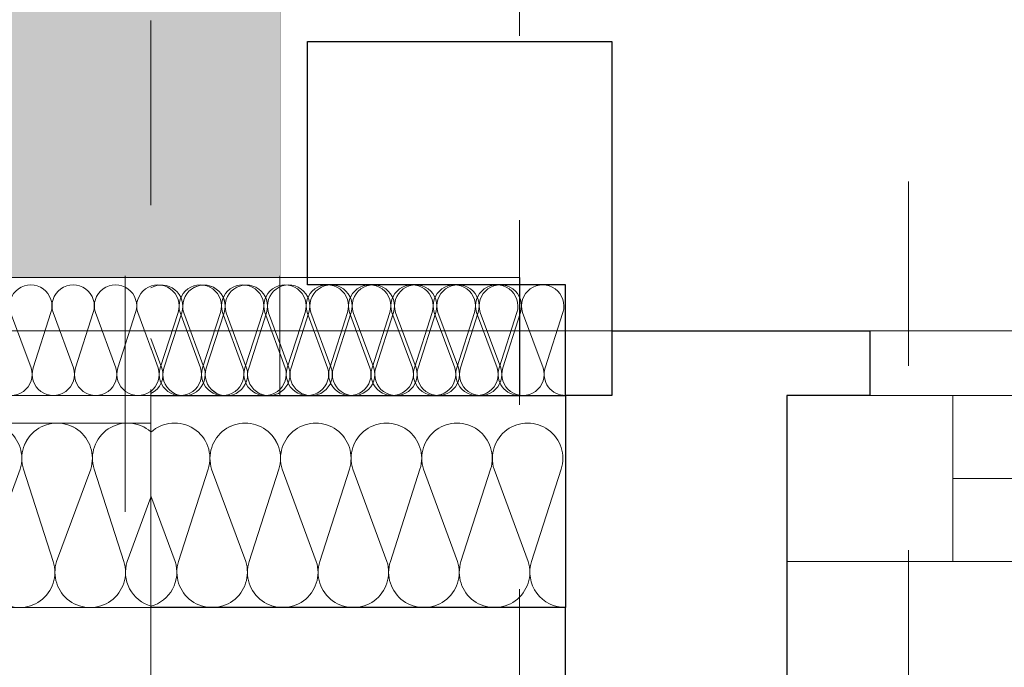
# Model space of a CAD drawing. Header units: metres. Extents: x -180 to 4, y -50 to 6.
# Tile 242 of 256: x -99.492 to -98.958, y -11.489 to -11.138. Entities that reach past the tile are written whole.
import ezdxf

# ---------------------------------------------------------------- set-up
doc = ezdxf.new("R2010")
doc.units = ezdxf.units.M
doc.header["$LTSCALE"] = 0.05
doc.header["$PDMODE"] = 1
doc.header["$PDSIZE"] = -2
for name, pattern in [('ISO-02 Strichlinie', [3.81, 3.048, -0.762]), ('ISO-10 Strichpunktlinie', [4.699, 3.048, -0.762, 0.127, -0.762]), ('Linienart-20', [2.116531, 1.058062, -1.058469]), ('Linienart-53', [5.291531, 3.175, -1.058062, 0.352704, -0.705764])]:
    doc.linetypes.add(name, pattern=pattern)
for name, color, linetype, lineweight, true_color in [('30 -33 Aussenwände- 7 Fassade_ Elemente', 7, 'Continuous', 9, 0x00aacc), ('30 -35 Decken- 1 Konstruktion-Träger- Stahlbeton', 7, 'Continuous', 13, 0x33aa00), ('70 -72 Beschriftung- 1 Beschriftung allgemein', 7, 'Continuous', 9, 0xff6633), ('70 -72 Beschriftung- 7 Detailverweise Linie', 7, 'Continuous', 9, 0x00dd00), ('CW-Unsichtbar', 7, 'Continuous', 9, 0x599559)]:
    doc.layers.add(name, color=color, linetype=linetype, lineweight=lineweight, true_color=true_color)
for name, color, linetype, lineweight in [('60- 61 allgemeine Ausstattung- 4 Terrassen', 7, 'Continuous', 9), ('70 -71 Achsen- 1 Gebäudeachsen', 7, 'Linienart-53', 18), ('70 -72 Beschriftung-14 Schatten', 7, 'Continuous', 5), ('Keine', 7, 'Continuous', 9)]:
    doc.layers.add(name, color=color, linetype=linetype, lineweight=lineweight)

# ---------------------------------------------------------------- blocks, each defined once
blk = doc.blocks.new('Gruppe-1767')
at = {"color": 255, "linetype": 'Continuous', "lineweight": 9, "transparency": 33554687}
blk.add_wipeout([(-0.605, 0.035), (-0.605, -0.225), (0.605, -0.225), (0.605, 0.035)], dxfattribs=at).dxf.layer = '30 -33 Aussenwände- 7 Fassade_ Elemente'
at = {"layer": '30 -33 Aussenwände- 7 Fassade_ Elemente', "color": 7, "linetype": 'Continuous', "lineweight": 9, "transparency": 33554687, "flags": 128}
blk.add_lwpolyline([(-0.605, 0.035), (-0.605, -0.225), (0.605, -0.225), (0.605, 0.035)], dxfattribs=at)
blk = doc.blocks.new('Gruppe-1768')
at = {"color": 255, "linetype": 'Continuous', "lineweight": 9, "transparency": 33554687}
blk.add_wipeout([(-0.605, 0.125), (-0.605, 0.225), (0.605, 0.225), (0.605, 0.125)], dxfattribs=at).dxf.layer = '30 -33 Aussenwände- 7 Fassade_ Elemente'
at = {"layer": '30 -33 Aussenwände- 7 Fassade_ Elemente', "color": 7, "linetype": 'Continuous', "lineweight": 9, "transparency": 33554687, "flags": 128}
blk.add_lwpolyline([(-0.605, 0.125), (-0.605, 0.225), (0.605, 0.225), (0.605, 0.125)], dxfattribs=at)
blk = doc.blocks.new('Gruppe-1769')
at = {"color": 255, "linetype": 'Continuous', "lineweight": 5, "transparency": 33554687}
blk.add_wipeout([(-0.525, 0.1075), (-0.525, 0.125), (0.525, 0.125), (0.525, 0.1075)], dxfattribs=at).dxf.layer = '30 -33 Aussenwände- 7 Fassade_ Elemente'
blk = doc.blocks.new('Gruppe-1770')
at = {"layer": '30 -33 Aussenwände- 7 Fassade_ Elemente', "color": 7, "linetype": 'Continuous', "lineweight": 9, "transparency": 33554687}
blk.add_line((-0.525, 0.125), (0.525, 0.125), dxfattribs=at)
at = {"color": 255, "linetype": 'Continuous', "lineweight": 9, "transparency": 33554687}
blk.add_wipeout([(-0.525, 0.125), (0.525, 0.125), (0.525, 0.035), (-0.525, 0.035)], dxfattribs=at).dxf.layer = '30 -33 Aussenwände- 7 Fassade_ Elemente'
at = {"layer": '30 -33 Aussenwände- 7 Fassade_ Elemente', "color": 7, "linetype": 'Continuous', "lineweight": 9, "transparency": 33554687}
blk.add_line((0.525, 0.08), (-0.525, 0.08), dxfattribs=at)
at = {"layer": '30 -33 Aussenwände- 7 Fassade_ Elemente', "color": 7, "linetype": 'Continuous', "lineweight": 9, "transparency": 33554687, "flags": 128}
blk.add_lwpolyline([(-0.525, 0.125), (0.525, 0.125), (0.525, 0.035), (-0.525, 0.035)], close=True, dxfattribs=at)
blk = doc.blocks.new('Gruppe-1771')
at = {"color": 255, "linetype": 'Continuous', "lineweight": 9, "transparency": 33554687}
blk.add_wipeout([(-0.605, 0.125), (-0.525, 0.125), (-0.525, 0.035), (-0.605, 0.035)], dxfattribs=at).dxf.layer = '30 -33 Aussenwände- 7 Fassade_ Elemente'
at = {"layer": '30 -33 Aussenwände- 7 Fassade_ Elemente', "color": 7, "linetype": 'Continuous', "lineweight": 9, "transparency": 33554687}
for p, q in [((-0.605, 0.035), (-0.605, 0.125)), ((-0.525, 0.035), (-0.525, 0.125))]:
    blk.add_line(p, q, dxfattribs=at)
at = {"layer": '30 -33 Aussenwände- 7 Fassade_ Elemente', "color": 7, "linetype": 'Continuous', "lineweight": 9, "transparency": 33554687, "flags": 128}
blk.add_lwpolyline([(-0.605, 0.125), (-0.525, 0.125), (-0.525, 0.035), (-0.605, 0.035)], close=True, dxfattribs=at)
blk = doc.blocks.new('Gruppe-1772')
at = {"layer": '30 -33 Aussenwände- 7 Fassade_ Elemente', "color": 7, "transparency": 33554687}
for name in ['Gruppe-1768', 'Gruppe-1767']:
    blk.add_blockref(name, (0, 0), dxfattribs=at)
blk.add_blockref('Gruppe-1769', (0, 0), dxfattribs=at)
blk.add_blockref('Gruppe-1770', (0, 0), dxfattribs=at)
blk.add_blockref('Gruppe-1771', (0, 0), dxfattribs=at)
blk = doc.blocks.new('Fenster (2D)-54')
at = {"layer": 'CW-Unsichtbar', "linetype": 'Continuous', "lineweight": 5, "transparency": 33554687}
blk.add_point((-0.605, 0), dxfattribs=at)
at = {"layer": '30 -33 Aussenwände- 7 Fassade_ Elemente', "color": 0, "flags": 1}
for tag in ['instanceID', 'IFC_UUID']:
    blk.add_attdef(tag, (-99.066, -11.69204), '', height=0.00018, dxfattribs=at)
at = {"layer": '30 -33 Aussenwände- 7 Fassade_ Elemente', "color": 7, "transparency": 33554687}
blk.add_blockref('Gruppe-1772', (0, 0), dxfattribs=at)
blk = doc.blocks.new('Gruppe-1811')
at = {"color": 255}
blk.add_wipeout([(-99.076, -11.34204), (-97.856, -11.34204), (-97.856, -11.43204), (-99.076, -11.43204)], dxfattribs=at).dxf.layer = '30 -33 Aussenwände- 7 Fassade_ Elemente'
at = {"layer": '30 -33 Aussenwände- 7 Fassade_ Elemente', "flags": 128}
blk.add_lwpolyline([(-99.076, -11.34204), (-97.856, -11.34204), (-97.856, -11.43204), (-99.076, -11.43204)], close=True, dxfattribs=at)
at = {"color": 255, "lineweight": 18}
blk.add_wipeout([(-99.076, -11.34204), (-98.986, -11.34204), (-98.986, -11.43204), (-99.076, -11.43204)], dxfattribs=at).dxf.layer = '30 -33 Aussenwände- 7 Fassade_ Elemente'
at = {"layer": '30 -33 Aussenwände- 7 Fassade_ Elemente', "lineweight": 18}
blk.add_line((-97.936, -11.38704), (-98.986, -11.38704), dxfattribs=at)
at = {"layer": '30 -33 Aussenwände- 7 Fassade_ Elemente', "lineweight": 18, "flags": 128}
blk.add_lwpolyline([(-99.076, -11.34204), (-98.986, -11.34204), (-98.986, -11.43204), (-99.076, -11.43204)], close=True, dxfattribs=at)
blk = doc.blocks.new('Gruppe-1819')
at = {"layer": '30 -33 Aussenwände- 7 Fassade_ Elemente', "lineweight": 9, "transparency": 33554687, "flags": 128}
for points in [[(0.1015, -4.05304, 0.324435), (0.12286, -4.04606, 0.324435), (0.12286, -4.02359, 0.324435), (0.1015, -4.01661), (0.0515, -4.03268, -0.324488), (0.03014, -4.0257, -0.324488), (0.03014, -4.00323, -0.324488), (0.0515, -3.99625), (0.1015, -4.01474, 0.324435), (0.12286, -4.00776, 0.324435), (0.12286, -3.98529, 0.324435), (0.1015, -3.97831), (0.0515, -3.99438, -0.324488), (0.03014, -3.9874, -0.324488), (0.03014, -3.96493, -0.324488), (0.0515, -3.95795), (0.1015, -3.97643, 0.324435), (0.12286, -3.96945, 0.324435), (0.12286, -3.94699, 0.324435), (0.1015, -3.94001), (0.0515, -3.95608, -0.767984), (0.03146, -3.925)], [(0.12581, -3.925, -0.426772), (0.1015, -3.93813), (0.06598, -3.925)], [(0.1015, -4.12964, 1.372583), (0.1015, -4.09322), (0.0515, -4.10929, -1.372995), (0.0515, -4.07286), (0.1015, -4.09134, 1.372583), (0.1015, -4.05491), (0.0515, -4.07098, -1.372995), (0.0515, -4.03456), (0.1015, -4.05304, 1.372583), (0.1015, -4.01661), (0.0515, -4.03268, -1.372995), (0.0515, -3.99625), (0.1015, -4.01474, 1.372583), (0.1015, -3.97831), (0.0515, -3.99438, -1.372995), (0.0515, -3.95795)], [(0.1265, -4.15, 0.513088), (0.1015, -4.13152), (0.0515, -4.14759, -1.372995), (0.0515, -4.11116), (0.1015, -4.12964, 1.372583), (0.1015, -4.09322), (0.0515, -4.10929, -1.372995), (0.0515, -4.07286), (0.1015, -4.09134, 1.372583), (0.1015, -4.05491)]]:
    blk.add_lwpolyline(points, format="xyb", dxfattribs=at)
blk = doc.blocks.new('Gruppe-1820')
at = {"layer": '30 -33 Aussenwände- 7 Fassade_ Elemente', "transparency": 33554687}
blk.add_blockref('Gruppe-1819', (0, 0), dxfattribs=at)
blk = doc.blocks.new('Dämmung-101')
at = {"layer": '30 -33 Aussenwände- 7 Fassade_ Elemente', "color": 7, "transparency": 33554687}
blk.add_blockref('Gruppe-1820', (0, 0), dxfattribs=at)
at = {"layer": '30 -33 Aussenwände- 7 Fassade_ Elemente', "color": 0, "flags": 1}
for tag in ['instanceID', 'prm0_value', 'prm1_value', 'prm2_value', 'prm3_value', 'prm4_value', 'prm5_value', 'prm6_value', 'IFC_UUID', 'prm0_name', 'prm0_type', 'prm1_name', 'prm1_type', 'prm2_name', 'prm2_type', 'prm3_name', 'prm3_type', 'prm4_name', 'prm4_type', 'prm5_name', 'prm5_type', 'prm6_name', 'prm6_type']:
    blk.add_attdef(tag, (-99.421, -11.46154), '', height=0.00018, dxfattribs=at)
blk = doc.blocks.new('Gruppe-1822')
at = {"layer": '30 -33 Aussenwände- 7 Fassade_ Elemente', "lineweight": 9, "transparency": 33554687, "flags": 128}
for points in [[(0.07161, -3.99989, 0.324435), (0.08443, -3.99572, 0.324435), (0.08444, -3.98223, 0.324435), (0.07163, -3.97804), (0.04162, -3.98766, -0.324488), (0.02881, -3.98346, -0.324488), (0.02882, -3.96998, -0.324488), (0.04164, -3.9658), (0.07163, -3.97691, 0.324435), (0.08445, -3.97273, 0.324435), (0.08446, -3.95925, 0.324435), (0.07165, -3.95506), (0.04164, -3.96467, -0.324488), (0.02883, -3.96048, -0.324488), (0.02884, -3.94699, -0.324488), (0.04166, -3.94282), (0.07165, -3.95393, 0.324435), (0.08447, -3.94975, 0.324435), (0.08448, -3.93627, 0.324435), (0.07167, -3.93207), (0.04166, -3.94169, -0.688254), (0.02823, -3.92496)], [(0.08554, -3.92501, -0.374705), (0.07167, -3.93095), (0.05557, -3.92498)], [(0.07151, -4.13778, 1.372583), (0.07153, -4.11593), (0.04152, -4.12554, -1.372995), (0.04154, -4.10369), (0.07153, -4.1148, 1.372583), (0.07154, -4.09294), (0.04154, -4.10256, -1.372995), (0.04155, -4.08071), (0.07154, -4.09182, 1.372583), (0.07156, -4.06996), (0.04155, -4.07958, -1.372995), (0.04157, -4.05773), (0.07156, -4.06884, 1.372583), (0.07158, -4.04698), (0.04157, -4.0566, -1.372995), (0.04159, -4.03474), (0.07158, -4.04586, 1.372583), (0.0716, -4.024), (0.04159, -4.03362, -1.372995), (0.04161, -4.01176), (0.0716, -4.02287, 1.372583), (0.07161, -4.00102), (0.04161, -4.01064, -1.372995), (0.04162, -3.98878), (0.07161, -3.99989, 1.372583), (0.07163, -3.97804), (0.04162, -3.98766, -1.372995), (0.04164, -3.9658), (0.07163, -3.97691, 1.372583), (0.07165, -3.95506), (0.04164, -3.96467, -1.372995), (0.04166, -3.94282)], [(0.0865, -4.15001, 0.513088), (0.07151, -4.13891), (0.0415, -4.14853, -1.372995), (0.04152, -4.12667), (0.07151, -4.13778, 1.372583), (0.07153, -4.11593), (0.04152, -4.12554, -1.372995), (0.04154, -4.10369), (0.07153, -4.1148, 1.372583), (0.07154, -4.09294)]]:
    blk.add_lwpolyline(points, format="xyb", dxfattribs=at)
blk = doc.blocks.new('Gruppe-1823')
at = {"layer": '30 -33 Aussenwände- 7 Fassade_ Elemente', "transparency": 33554687}
blk.add_blockref('Gruppe-1822', (0, 0), dxfattribs=at)
blk = doc.blocks.new('Dämmung-102')
at = {"layer": '30 -33 Aussenwände- 7 Fassade_ Elemente', "color": 7, "transparency": 33554687}
blk.add_blockref('Gruppe-1823', (0, 0), dxfattribs=at)
at = {"layer": '30 -33 Aussenwände- 7 Fassade_ Elemente', "color": 0, "flags": 1}
for tag in ['prm0_value', 'prm1_value', 'prm2_value', 'prm3_value', 'prm4_value', 'prm5_value', 'prm6_value', 'instanceID', 'prm0_name', 'prm0_type', 'prm2_name', 'prm2_type', 'prm3_name', 'prm3_type', 'prm6_name', 'prm6_type', 'prm1_name', 'prm1_type', 'prm4_name', 'prm4_type', 'prm5_name', 'prm5_type', 'IFC_UUID']:
    blk.add_attdef(tag, (-99.42104, -11.34489), '', height=0.00018, dxfattribs=at)
blk = doc.blocks.new('Gruppe-1824')
at = {"layer": '30 -33 Aussenwände- 7 Fassade_ Elemente'}
blk.add_blockref('Fenster (2D)-54', (-98.461, -11.46704), dxfattribs=at)
at = {"color": 255}
blk.add_wipeout([(-91.171, -11.10004), (-99.421, -11.10004), (-99.421, -11.89704), (-91.171, -11.89704)], dxfattribs=at).dxf.layer = '30 -33 Aussenwände- 7 Fassade_ Elemente'
blk.add_wipeout([(-91.396, -11.34204), (-91.396, -11.89704), (-99.196, -11.89704), (-99.196, -11.34204), (-99.351, -11.34204), (-99.351, -11.10004), (-91.241, -11.10004), (-91.241, -11.34204)], dxfattribs=at).dxf.layer = '30 -33 Aussenwände- 7 Fassade_ Elemente'
at = {"layer": '30 -33 Aussenwände- 7 Fassade_ Elemente', "flags": 128}
blk.add_lwpolyline([(-91.396, -11.34204), (-91.396, -11.89704), (-99.196, -11.89704), (-99.196, -11.34204), (-99.351, -11.34204), (-99.351, -11.10004), (-91.241, -11.10004), (-91.241, -11.34204)], close=True, dxfattribs=at)
at = {"layer": '30 -33 Aussenwände- 7 Fassade_ Elemente', "color": 7}
blk.add_blockref('Gruppe-1811', (0, 0), dxfattribs=at)
at = {"color": 255, "lineweight": 18}
blk.add_wipeout([(-99.031, -11.30704), (-99.031, -11.34204), (-99.076, -11.34204), (-99.076, -11.59704), (-99.196, -11.59704), (-99.196, -11.30704)], dxfattribs=at).dxf.layer = '30 -33 Aussenwände- 7 Fassade_ Elemente'
at = {"layer": '30 -33 Aussenwände- 7 Fassade_ Elemente', "lineweight": 18, "flags": 128}
blk.add_lwpolyline([(-99.031, -11.30704), (-99.031, -11.34204), (-99.076, -11.34204), (-99.076, -11.59704), (-99.196, -11.59704), (-99.196, -11.30704)], close=True, dxfattribs=at)
at = {"color": 255, "lineweight": 25}
blk.add_wipeout([(-99.031, -11.30704), (-99.031, -11.34204), (-99.076, -11.34204), (-99.076, -11.59704), (-99.196, -11.59704), (-99.196, -11.30704)], dxfattribs=at).dxf.layer = '30 -33 Aussenwände- 7 Fassade_ Elemente'
at = {"layer": '30 -33 Aussenwände- 7 Fassade_ Elemente', "lineweight": 25, "flags": 128}
blk.add_lwpolyline([(-99.031, -11.30704), (-99.031, -11.34204), (-99.076, -11.34204), (-99.076, -11.59704), (-99.196, -11.59704), (-99.196, -11.30704)], close=True, dxfattribs=at)
at = {"color": 255, "lineweight": 25}
blk.add_wipeout([(-99.421, -11.34204), (-99.196, -11.34204), (-99.196, -11.45704), (-99.421, -11.45704)], dxfattribs=at).dxf.layer = '30 -33 Aussenwände- 7 Fassade_ Elemente'
at = {"layer": '30 -33 Aussenwände- 7 Fassade_ Elemente', "lineweight": 25, "flags": 128}
blk.add_lwpolyline([(-99.421, -11.34204), (-99.196, -11.34204), (-99.196, -11.45704), (-99.421, -11.45704)], dxfattribs=at)
at = {"layer": '30 -33 Aussenwände- 7 Fassade_ Elemente', "xscale": -1, "rotation": 90}
blk.add_blockref('Dämmung-101', (-103.346, -11.33054), dxfattribs=at)
at = {"color": 255, "lineweight": 25}
blk.add_wipeout([(-99.196, -11.34204), (-99.196, -11.28204), (-99.336, -11.28204), (-99.336, -11.15004), (-99.171, -11.15004), (-99.171, -11.34204)], dxfattribs=at).dxf.layer = '30 -33 Aussenwände- 7 Fassade_ Elemente'
at = {"layer": '30 -33 Aussenwände- 7 Fassade_ Elemente', "lineweight": 25, "flags": 128}
blk.add_lwpolyline([(-99.196, -11.34204), (-99.196, -11.28204), (-99.336, -11.28204), (-99.336, -11.15004), (-99.171, -11.15004), (-99.171, -11.34204)], close=True, dxfattribs=at)
at = {"layer": '30 -33 Aussenwände- 7 Fassade_ Elemente', "xscale": -1, "rotation": 90}
blk.add_blockref('Dämmung-102', (-103.346, -11.25553), dxfattribs=at)
blk = doc.blocks.new('Gruppe-4315')
at = {"layer": '30 -33 Aussenwände- 7 Fassade_ Elemente', "lineweight": 9, "transparency": 33554687, "flags": 128}
for points in [[(0.1015, -3.99489, 0.324435), (0.12286, -3.98791, 0.324435), (0.12286, -3.96544, 0.324435), (0.1015, -3.95846), (0.0515, -3.97453, -0.324488), (0.03014, -3.96755, -0.324488), (0.03014, -3.94508, -0.324488), (0.0515, -3.9381), (0.1015, -3.95658, 0.324435), (0.12286, -3.9496, 0.324435), (0.12286, -3.92714, 0.324435), (0.1015, -3.92016), (0.0515, -3.93623, -0.324488), (0.03014, -3.92925, -0.324488), (0.03014, -3.90678, -0.324488), (0.0515, -3.8998), (0.1015, -3.91828, 0.324435), (0.12286, -3.9113, 0.324435), (0.12286, -3.88883, 0.324435), (0.1015, -3.88185), (0.0515, -3.89792, -0.760432), (0.03122, -3.86712)], [(0.12574, -3.86712, -0.422404), (0.1015, -3.87998), (0.06672, -3.86712)], [(0.1015, -4.1864, 1.372583), (0.1015, -4.14997), (0.0515, -4.16604, -1.372995), (0.0515, -4.12961), (0.1015, -4.1481, 1.372583), (0.1015, -4.11167), (0.0515, -4.12774, -1.372995), (0.0515, -4.09131), (0.1015, -4.10979, 1.372583), (0.1015, -4.07337), (0.0515, -4.08944, -1.372995), (0.0515, -4.05301), (0.1015, -4.07149, 1.372583), (0.1015, -4.03506), (0.0515, -4.05113, -1.372995), (0.0515, -4.01471), (0.1015, -4.03319, 1.372583), (0.1015, -3.99676), (0.0515, -4.01283, -1.372995), (0.0515, -3.9764), (0.1015, -3.99489, 1.372583), (0.1015, -3.95846), (0.0515, -3.97453, -1.372995), (0.0515, -3.9381), (0.1015, -3.95658, 1.372583), (0.1015, -3.92016), (0.0515, -3.93623, -1.372995), (0.0515, -3.8998)], [(0.1265, -4.20675, 0.513088), (0.1015, -4.18827), (0.0515, -4.20434, -1.372995), (0.0515, -4.16792), (0.1015, -4.1864, 1.372583), (0.1015, -4.14997), (0.0515, -4.16604, -1.372995), (0.0515, -4.12961), (0.1015, -4.1481, 1.372583), (0.1015, -4.11167)]]:
    blk.add_lwpolyline(points, format="xyb", dxfattribs=at)
blk = doc.blocks.new('Gruppe-4316')
at = {"layer": '30 -33 Aussenwände- 7 Fassade_ Elemente', "transparency": 33554687}
blk.add_blockref('Gruppe-4315', (0, 0), dxfattribs=at)
blk = doc.blocks.new('Dämmung-189')
at = {"layer": '30 -33 Aussenwände- 7 Fassade_ Elemente', "color": 7, "transparency": 33554687}
blk.add_blockref('Gruppe-4316', (0, 0), dxfattribs=at)
at = {"layer": '30 -33 Aussenwände- 7 Fassade_ Elemente', "color": 0, "flags": 1}
for tag in ['instanceID', 'prm0_value', 'prm1_value', 'prm2_value', 'prm3_value', 'prm4_value', 'prm5_value', 'prm6_value', 'IFC_UUID', 'prm0_name', 'prm0_type', 'prm1_name', 'prm1_type', 'prm2_name', 'prm2_type', 'prm3_name', 'prm3_type', 'prm4_name', 'prm4_type', 'prm5_name', 'prm5_type', 'prm6_name', 'prm6_type']:
    blk.add_attdef(tag, (-99.76064, -11.46154), '', height=0.00018, dxfattribs=at)
blk = doc.blocks.new('Gruppe-4321')
at = {"layer": '30 -33 Aussenwände- 7 Fassade_ Elemente', "lineweight": 9, "transparency": 33554687, "flags": 128}
for points in [[(0.0715, -4.28499, 1.372583), (0.0715, -4.26314), (0.0415, -4.27278, -1.372995), (0.0415, -4.25092), (0.0715, -4.26201, 1.372583), (0.0715, -4.24015), (0.0415, -4.2498, -1.372995), (0.0415, -4.22794), (0.0715, -4.23903, 1.372583), (0.0715, -4.21717), (0.0415, -4.22681, -1.372995), (0.0415, -4.20496), (0.0715, -4.21605, 1.372583), (0.0715, -4.19419), (0.0415, -4.20383, -1.372995), (0.0415, -4.18198), (0.0715, -4.19307, 1.372583), (0.0715, -4.17121), (0.0415, -4.18085, -1.372995), (0.0415, -4.15899), (0.0715, -4.17008, 1.372583), (0.0715, -4.14823), (0.0415, -4.15787, -1.372995), (0.0415, -4.13601), (0.0715, -4.1471, 1.372583), (0.0715, -4.12525), (0.0415, -4.13489, -1.372995), (0.0415, -4.11303), (0.0715, -4.12412, 1.372583), (0.0715, -4.10226), (0.0415, -4.11191, -1.372995), (0.0415, -4.09005), (0.0715, -4.10114, 1.372583), (0.0715, -4.07928), (0.0415, -4.08892, -1.372995), (0.0415, -4.06707), (0.0715, -4.07816, 1.372583), (0.0715, -4.0563), (0.0415, -4.06594, -1.372995), (0.0415, -4.04409), (0.0715, -4.05518, 1.372583), (0.0715, -4.03332), (0.0415, -4.04296, -1.372995), (0.0415, -4.0211), (0.0715, -4.03219, 1.372583), (0.0715, -4.01034)], [(0.0865, -4.2972, 0.513088), (0.0715, -4.28612), (0.0415, -4.29576, -1.372995), (0.0415, -4.2739), (0.0715, -4.28499, 1.372583), (0.0715, -4.26314), (0.0415, -4.27278, -1.372995), (0.0415, -4.25092), (0.0715, -4.26201, 1.372583), (0.0715, -4.24015)]]:
    blk.add_lwpolyline(points, format="xyb", dxfattribs=at)
blk = doc.blocks.new('Gruppe-4322')
at = {"layer": '30 -33 Aussenwände- 7 Fassade_ Elemente', "transparency": 33554687}
blk.add_blockref('Gruppe-4321', (0, 0), dxfattribs=at)
blk = doc.blocks.new('Dämmung-191')
at = {"layer": '30 -33 Aussenwände- 7 Fassade_ Elemente', "color": 7, "transparency": 33554687}
blk.add_blockref('Gruppe-4322', (0, 0), dxfattribs=at)
at = {"layer": '30 -33 Aussenwände- 7 Fassade_ Elemente', "color": 0, "flags": 1}
for tag in ['instanceID', 'prm0_value', 'prm1_value', 'prm2_value', 'prm3_value', 'prm4_value', 'prm5_value', 'prm6_value', 'prm0_name', 'prm0_type', 'prm1_name', 'prm1_type', 'prm2_name', 'prm2_type', 'prm3_name', 'prm3_type', 'prm4_name', 'prm4_type', 'prm5_name', 'prm5_type', 'prm6_name', 'prm6_type', 'IFC_UUID']:
    blk.add_attdef(tag, (-99.776, -11.34779), '', height=0.00018, dxfattribs=at)
blk = doc.blocks.new('Gruppe-4326')
at = {"layer": '30 -33 Aussenwände- 7 Fassade_ Elemente', "lineweight": 9}
for p, q in [((-99.84, -11.27804), (-99.221, -11.27804)), ((-99.221, -11.27804), (-99.221, -11.34204))]:
    blk.add_line(p, q, dxfattribs=at)
at = {"layer": '30 -33 Aussenwände- 7 Fassade_ Elemente', "lineweight": 25}
blk.add_line((-99.221, -11.27804), (-99.221, -11.34204), dxfattribs=at)
at = {"layer": '30 -33 Aussenwände- 7 Fassade_ Elemente', "lineweight": 9, "flags": 128}
for points in [[(-99.776, -11.67196), (-99.77575, -11.34204), (-99.421, -11.34204)], [(-99.761, -11.67197), (-99.76076, -11.35704), (-99.421, -11.35704)], [(-99.661, -11.67204), (-99.66084, -11.45704), (-99.421, -11.45704)]]:
    blk.add_lwpolyline(points, dxfattribs=at)
at = {"layer": '30 -33 Aussenwände- 7 Fassade_ Elemente', "xscale": -1, "rotation": 90}
blk.add_blockref('Dämmung-191', (-103.5182, -11.25554), dxfattribs=at)
at = {"layer": '30 -33 Aussenwände- 7 Fassade_ Elemente', "rotation": 270}
blk.add_blockref('Dämmung-189', (-95.55388, -11.33054), dxfattribs=at)
blk = doc.blocks.new('Gruppe-4412')
at = {"layer": '30 -35 Decken- 1 Konstruktion-Träger- Stahlbeton', "color": 7, "linetype": 'Linienart-20', "lineweight": 13, "transparency": 33554687}
blk.add_line((-99.221, -0.64704), (-99.221, -11.49704), dxfattribs=at)
at = {"layer": '30 -35 Decken- 1 Konstruktion-Träger- Stahlbeton', "color": 0, "flags": 1}
for tag in ['instanceID', 'IFC_UUID']:
    blk.add_attdef(tag, (-99.621, -11.49704), '', height=0.00018, dxfattribs=at)
blk = doc.blocks.new('_03-OG3_Tragwerk (2D)')
at = {"layer": '30 -33 Aussenwände- 7 Fassade_ Elemente', "color": 7}
blk.add_blockref('Gruppe-1824', (0, 0), dxfattribs=at)
blk.add_blockref('Gruppe-4326', (0, 0), dxfattribs=at)
at = {"layer": '30 -35 Decken- 1 Konstruktion-Träger- Stahlbeton'}
blk.add_blockref('Gruppe-4412', (0, 0), dxfattribs=at)
blk = doc.blocks.new('Gruppe-8878')
at = {"color": 255, "linetype": 'ISO-02 Strichlinie', "lineweight": 5, "transparency": 33554483}
blk.add_wipeout([(-99.35099996, -11.10004198), (-99.35099996, -11.27704198), (-99.84099996, -11.27704198), (-99.84099996, -11.76704198), (-100.01799996, -11.76704198), (-100.01799996, -12.11704198), (-107.02059596, -12.11704198), (-107.02059596, -11.89704198), (-106.82099996, -11.89704198), (-106.82099996, -11.49704198), (-107.02059596, -11.49704198), (-107.02059596, -0.94704198), (-99.54599996, -0.94704198), (-99.54599996, -2.69704198), (-101.84599996, -2.69704198), (-101.84599996, -8.69704198), (-99.54599996, -8.69704198), (-99.54599996, -11.10004198)], dxfattribs=at).dxf.layer = '60- 61 allgemeine Ausstattung- 4 Terrassen'
at = {"layer": '60- 61 allgemeine Ausstattung- 4 Terrassen', "linetype": 'Continuous', "lineweight": 9, "transparency": 33554483}
h = blk.add_hatch(dxfattribs=at)
h.set_pattern_fill('Sand 1 sehr fein SRF', style=0, pattern_type=2)
h.set_pattern_definition([(-22, (-129.5485, -6.532042), (-0.018555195, 0.04226461), [0.000625, -0.061875]), (14, (-129.540251, -6.554718), (-0.037110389, -0.027832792), [0.000625, -0.030625]), (-3.77456, (-129.599014, -6.56915), (-0.01958604, 0.06597403), [0.00028186, -0.09367194]), (-68, (-129.42892, -6.50524), (0.1926424, 0.04408), [0.00028125, -0.09346875]), (96, (-129.562934, -6.596983), (-0.036105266, -0.06319548), [0.0005625, -0.0931875]), (132, (-129.5351, -6.57328), (0.040202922, 0.004123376), [0.0003125, -0.0621875]), (-17, (-129.567055, -6.55678), (0.0930531, 0.02892868), [0.000625, -0.061875]), (-145, (-129.5619, -6.551625), (0.06266964, -0.04009224), [0.000625, -0.061875]), (-137, (-129.57633, -6.548533), (0.0494443, -0.02123569), [0.000625, -0.061875])])
h.paths.add_polyline_path([(-99.84099996, -11.27704198), (-99.35099996, -11.27704198), (-99.35099996, -11.10004198), (-99.54599996, -11.10004198), (-99.54599996, -8.69704198), (-101.84599996, -8.69704198), (-101.84599996, -2.69704198), (-99.54599996, -2.69704198), (-99.54599996, -0.94704198), (-159.62399996, -0.94704198), (-159.62399996, -2.69704198), (-155.87399996, -2.69704198), (-155.87399996, -8.69704198), (-159.62399996, -8.69704198), (-159.62399996, -11.62704198), (-159.80099996, -11.62704198), (-159.80099996, -12.11704198), (-100.01799996, -12.11704198), (-100.01799996, -11.76704198), (-99.84099996, -11.76704198)])
h.paths.add_polyline_path([(-152.82099996, -11.49704198), (-152.42099996, -11.49704198), (-152.42099996, -11.89704198), (-152.82099996, -11.89704198)])
h.paths.add_polyline_path([(-107.22099996, -11.49704198), (-106.82099996, -11.49704198), (-106.82099996, -11.89704198), (-107.22099996, -11.89704198)])
h.paths.add_polyline_path([(-114.82099996, -11.49704198), (-114.42099996, -11.49704198), (-114.42099996, -11.89704198), (-114.82099996, -11.89704198)])
h.paths.add_polyline_path([(-122.42099996, -11.49704198), (-122.02099996, -11.49704198), (-122.02099996, -11.89704198), (-122.42099996, -11.89704198)])
h.paths.add_polyline_path([(-130.02099996, -11.49704198), (-129.62099996, -11.49704198), (-129.62099996, -11.89704198), (-130.02099996, -11.89704198)])
h.paths.add_polyline_path([(-137.62099996, -11.49704198), (-137.22099996, -11.49704198), (-137.22099996, -11.89704198), (-137.62099996, -11.89704198)])
h.paths.add_polyline_path([(-145.22099996, -11.49704198), (-144.82099996, -11.49704198), (-144.82099996, -11.89704198), (-145.22099996, -11.89704198)])
blk = doc.blocks.new('_OG3_2D (2D)')
at = {"layer": '70 -72 Beschriftung-14 Schatten', "linetype": 'Continuous', "lineweight": 0}
blk.add_hatch(color=7, dxfattribs=at).paths.add_polyline_path([(-83.5179853, -8.72283216), (-98.84209428, -8.72283216), (-99.80012691, -11.27804198), (-99.35099996, -11.27804198), (-99.35099996, -11.10004198), (-83.5179853, -11.10004198)])
at = {"layer": '30 -33 Aussenwände- 7 Fassade_ Elemente', "flags": 128}
blk.add_lwpolyline([(-0.03099996, -0.05704198), (-0.03099996, -20.33704198), (-24.78099996, -20.33704198), (-24.78099996, -31.58704198), (-50.31099996, -31.58704198), (-50.31099996, -20.33704198), (-74.28099996, -20.33704198), (-74.28099996, -31.58704198), (-99.81099996, -31.58704198), (-99.81099996, -11.30704198), (-83.31099996, -11.30704198), (-83.31099996, -0.05704198), (-49.53099996, -0.05704198), (-49.53099996, -11.30704198), (-33.81099996, -11.30704198), (-33.81099996, -0.05704198)], close=True, dxfattribs=at)
at = {"layer": '70 -72 Beschriftung- 7 Detailverweise Linie', "linetype": 'ISO-10 Strichpunktlinie', "flags": 128}
blk.add_lwpolyline([(-83.27599996, -11.985), (-99.435, -11.985), (-99.435, -11.03857159), (-83.27599996, -11.03857159)], close=True, dxfattribs=at)
at = {"layer": '70 -72 Beschriftung- 1 Beschriftung allgemein', "color": 7}
blk.add_blockref('Gruppe-8878', (0, 0), dxfattribs=at)
blk = doc.blocks.new('_OG3_2D Bemaßung_ Beschriftung (2D)')
at = {"layer": '70 -72 Beschriftung- 7 Detailverweise Linie', "linetype": 'ISO-10 Strichpunktlinie', "flags": 128}
blk.add_lwpolyline([(-160.09955125, 0.3208767), (-99.01, 0.3208767), (-99.01, -12.16), (-160.09955125, -12.16)], close=True, dxfattribs=at)
blk = doc.blocks.new('_Achsen (3D)')
at = {"layer": '70 -71 Achsen- 1 Gebäudeachsen', "transparency": 33554687}
blk.add_line((-99.421, 3.79996), (-99.421, -46.17204), dxfattribs=at)

msp = doc.modelspace()

# ---------------------------------------------------------------- block references
at = {"layer": 'Keine', "color": 1}
msp.add_blockref('_03-OG3_Tragwerk (2D)', (0, 0), dxfattribs=at)

# ---------------------------------------------------------------- next in the draw order: block references
msp.add_blockref('_OG3_2D (2D)', (0, 0), dxfattribs=at)

# ---------------------------------------------------------------- next in the draw order: block references
msp.add_blockref('_OG3_2D Bemaßung_ Beschriftung (2D)', (0, 0), dxfattribs=at)

# ---------------------------------------------------------------- next in the draw order: block references
msp.add_blockref('_Achsen (3D)', (0, 0), dxfattribs=at)

doc.saveas('drawing.dxf')
